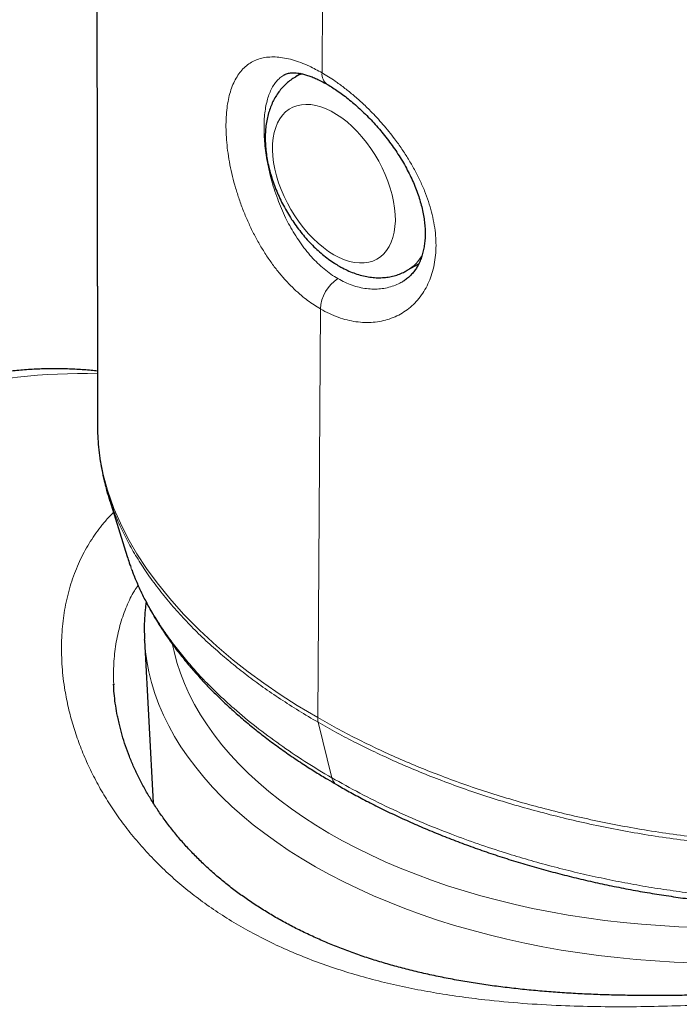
# Model space of a CAD drawing. Header units: millimetres. Extents: x 8 to 1465, y 12 to 1156.
# Tile 89 of 168: x 1209 to 1223, y 546 to 566. Entities that reach past the tile are written whole.
import ezdxf

# ---------------------------------------------------------------- set-up
doc = ezdxf.new("R2010")
doc.units = ezdxf.units.MM

msp = doc.modelspace()

# ---------------------------------------------------------------- linework, layer by layer
at = {"color": 252, "linetype": 'Continuous', "lineweight": 0}
for p, q in [((1215.861, 640.82), (1215.345, 564.511)), ((1215.313, 559.757), (1215.257, 551.526)), ((1211.143, 552.259), (1211.148, 552.197)), ((1215.267, 551.431), (1215.541, 550.315))]:
    msp.add_line(p, q, dxfattribs=at)
at = {"color": 7, "linetype": 'Continuous', "lineweight": 30}
for p, q in [((1214.599, 564.48), (1214.588, 564.474)), ((1214.924, 564.495), (1214.813, 564.431)), ((1217.063, 560.534), (1217.294, 560.667)), ((1210.821, 557.389), (1210.822, 557.385)), ((1211.036, 556.009), (1211.419, 554.771)), ((1211.769, 553.088), (1211.768, 553.102)), ((1211.769, 553.088), (1211.943, 549.807)), ((1211.148, 552.197), (1211.148, 552.187))]:
    msp.add_line(p, q, dxfattribs=at)
at = {"color": 252, "linetype": 'Continuous', "lineweight": 0, "flags": 128}
for points in [[(1214.815, 564.432), (1214.89, 564.47), (1214.951, 564.493)], [(1215.584, 560.849), (1215.691, 560.793), (1215.796, 560.748), (1215.9, 560.714), (1216.002, 560.692), (1216.101, 560.682), (1216.196, 560.683), (1216.286, 560.696), (1216.371, 560.721), (1216.45, 560.757), (1216.523, 560.805), (1216.589, 560.864), (1216.647, 560.933), (1216.698, 561.012), (1216.74, 561.1), (1216.774, 561.197), (1216.799, 561.302), (1216.815, 561.415), (1216.822, 561.533), (1216.819, 561.657), (1216.808, 561.786), (1216.787, 561.919), (1216.758, 562.054), (1216.72, 562.191), (1216.673, 562.328), (1216.619, 562.465), (1216.557, 562.601), (1216.487, 562.734), (1216.411, 562.864), (1216.329, 562.99), (1216.241, 563.11), (1216.149, 563.224), (1216.052, 563.331), (1215.952, 563.431), (1215.849, 563.522), (1215.744, 563.603), (1215.638, 563.675), (1215.531, 563.737), (1215.425, 563.787), (1215.32, 563.827), (1215.217, 563.855), (1215.117, 563.871), (1215.02, 563.876), (1214.928, 563.868), (1214.84, 563.849), (1214.758, 563.819), (1214.682, 563.777), (1214.612, 563.723), (1214.55, 563.66), (1214.496, 563.586), (1214.449, 563.502), (1214.411, 563.409), (1214.382, 563.308), (1214.361, 563.199), (1214.35, 563.083), (1214.347, 562.962), (1214.354, 562.835), (1214.37, 562.704), (1214.395, 562.57), (1214.429, 562.434), (1214.471, 562.297), (1214.522, 562.16), (1214.58, 562.023), (1214.646, 561.888), (1214.719, 561.757), (1214.798, 561.629), (1214.883, 561.506), (1214.973, 561.388), (1215.068, 561.278), (1215.167, 561.174), (1215.269, 561.079), (1215.373, 560.993), (1215.478, 560.916), (1215.584, 560.849)], [(1210.822, 557.385), (1210.834, 557.071), (1210.874, 556.735), (1210.937, 556.419), (1211.022, 556.105), (1211.153, 555.736), (1211.315, 555.37), (1211.457, 555.095), (1211.616, 554.824), (1211.81, 554.529), (1212.023, 554.237), (1212.277, 553.922), (1212.553, 553.612), (1212.876, 553.284), (1213.223, 552.964), (1213.554, 552.686), (1213.857, 552.449), (1214.174, 552.217), (1214.504, 551.991), (1214.847, 551.771), (1215.257, 551.526), (1215.257, 551.526), (1215.257, 551.526)], [(1222.827, 546.59), (1222.441, 546.604), (1222.056, 546.626), (1221.673, 546.655), (1221.292, 546.692), (1220.913, 546.736), (1220.537, 546.787), (1220.164, 546.845), (1219.794, 546.911), (1219.429, 546.983), (1219.067, 547.063), (1218.711, 547.149), (1218.36, 547.243), (1218.014, 547.342), (1217.674, 547.449), (1217.341, 547.562), (1217.014, 547.681), (1216.695, 547.807), (1216.382, 547.938), (1216.078, 548.076), (1215.782, 548.219), (1215.493, 548.368), (1215.214, 548.522), (1214.944, 548.681), (1214.683, 548.846), (1214.432, 549.015), (1214.19, 549.19), (1213.959, 549.369), (1213.738, 549.552), (1213.528, 549.739), (1213.329, 549.93), (1213.141, 550.125), (1212.964, 550.324), (1212.799, 550.525), (1212.645, 550.73), (1212.503, 550.938), (1212.374, 551.148), (1212.256, 551.36), (1212.151, 551.575), (1212.058, 551.792), (1211.978, 552.01), (1211.911, 552.23), (1211.856, 552.451), (1211.813, 552.672), (1211.784, 552.895), (1211.769, 553.088)], [(1212.334, 552.993), (1212.365, 552.854), (1212.422, 552.638), (1212.492, 552.424), (1212.574, 552.211), (1212.669, 552), (1212.777, 551.791), (1212.896, 551.584), (1213.028, 551.379), (1213.172, 551.177), (1213.327, 550.978), (1213.494, 550.783), (1213.673, 550.59), (1213.862, 550.402), (1214.063, 550.217), (1214.275, 550.036), (1214.497, 549.86), (1214.729, 549.687), (1214.971, 549.52), (1215.223, 549.357), (1215.484, 549.2), (1215.755, 549.047), (1216.034, 548.9), (1216.322, 548.759), (1216.618, 548.623), (1216.921, 548.493), (1217.232, 548.37), (1217.551, 548.252), (1217.876, 548.141), (1218.207, 548.036), (1218.544, 547.937), (1218.887, 547.846), (1219.235, 547.761), (1219.588, 547.683), (1219.946, 547.612), (1220.307, 547.548), (1220.672, 547.491), (1221.04, 547.441), (1221.411, 547.399), (1221.783, 547.363), (1222.158, 547.336), (1222.535, 547.315), (1222.912, 547.302)]]:
    msp.add_lwpolyline(points, dxfattribs=at)
at = {"color": 252, "linetype": 'Continuous', "lineweight": 0}
for centre, radius, start, end in [((1215.596, 564.484), 0.253, 173.8835, 234.233), ((1216.645, 561.24), 0.821, 300.5459, 332.0048), ((1216.078, 559.72), 0.766, 122.4973, 177.2439), ((1210.495, 547.638), 10.818, 88.2764, 122.3713)]:
    msp.add_arc(centre, radius, start, end, dxfattribs=at)
at = {"color": 7, "linetype": 'Continuous', "lineweight": 30}
for points, knots in [([(1209.691, 644.074), (1209.692, 644.042), (1209.696, 643.915), (1209.703, 643.686), (1209.71, 643.429), (1209.716, 643.215), (1209.721, 643.065), (1209.724, 642.944), (1209.727, 642.852), (1209.729, 642.773), (1209.732, 642.689), (1209.735, 642.577), (1209.739, 642.435), (1209.744, 642.272), (1209.748, 642.103), (1209.753, 641.937), (1209.759, 641.721), (1209.767, 641.457), (1209.776, 641.14), (1209.783, 640.88), (1209.789, 640.681), (1209.792, 640.553), (1209.795, 640.449), (1209.798, 640.366), (1209.8, 640.278), (1209.803, 640.169), (1209.807, 640.029), (1209.812, 639.868), (1209.817, 639.685), (1209.822, 639.477), (1209.829, 639.239), (1209.836, 638.968), (1209.845, 638.664), (1209.852, 638.405), (1209.857, 638.205), (1209.861, 638.085), (1209.863, 637.986), (1209.865, 637.911), (1209.867, 637.851), (1209.869, 637.778), (1209.872, 637.674), (1209.876, 637.532), (1209.88, 637.367), (1209.885, 637.188), (1209.89, 637.005), (1209.895, 636.792), (1209.902, 636.548), (1209.909, 636.28), (1209.915, 636.032), (1209.92, 635.846), (1209.924, 635.721), (1209.926, 635.637), (1209.928, 635.541), (1209.932, 635.42), (1209.935, 635.277), (1209.939, 635.124), (1209.945, 634.916), (1209.951, 634.667), (1209.958, 634.387), (1209.965, 634.142), (1209.97, 633.933), (1209.974, 633.76), (1209.978, 633.624), (1209.98, 633.53), (1209.982, 633.458), (1209.984, 633.388), (1209.986, 633.295), (1209.989, 633.177), (1209.992, 633.042), (1209.998, 632.837), (1210.004, 632.574), (1210.012, 632.254), (1210.02, 631.944), (1210.027, 631.644), (1210.033, 631.385), (1210.039, 631.165), (1210.044, 630.966), (1210.049, 630.757), (1210.054, 630.527), (1210.06, 630.287), (1210.066, 630.039), (1210.072, 629.793), (1210.078, 629.548), (1210.083, 629.31), (1210.088, 629.088), (1210.093, 628.891), (1210.097, 628.713), (1210.101, 628.538), (1210.105, 628.353), (1210.11, 628.171), (1210.114, 627.998), (1210.117, 627.834), (1210.121, 627.66), (1210.125, 627.481), (1210.129, 627.314), (1210.132, 627.173), (1210.135, 627.072), (1210.136, 626.998), (1210.138, 626.934), (1210.14, 626.858), (1210.142, 626.764), (1210.144, 626.652), (1210.148, 626.465), (1210.154, 626.209), (1210.16, 625.936), (1210.165, 625.71), (1210.169, 625.532), (1210.173, 625.366), (1210.176, 625.223), (1210.178, 625.108), (1210.18, 625.013), (1210.182, 624.918), (1210.185, 624.8), (1210.188, 624.648), (1210.192, 624.475), (1210.196, 624.293), (1210.201, 624.038), (1210.208, 623.721), (1210.215, 623.386), (1210.221, 623.112), (1210.225, 622.891), (1210.23, 622.678), (1210.234, 622.468), (1210.239, 622.255), (1210.243, 622.031), (1210.247, 621.832), (1210.251, 621.658), (1210.254, 621.515), (1210.257, 621.365), (1210.26, 621.216), (1210.262, 621.079), (1210.265, 620.966), (1210.266, 620.877), (1210.268, 620.808), (1210.269, 620.744), (1210.27, 620.672), (1210.272, 620.571), (1210.275, 620.438), (1210.278, 620.275), (1210.282, 620.099), (1210.285, 619.917), (1210.289, 619.73), (1210.292, 619.542), (1210.296, 619.357), (1210.299, 619.187), (1210.302, 619.039), (1210.304, 618.92), (1210.306, 618.825), (1210.308, 618.736), (1210.31, 618.632), (1210.312, 618.501), (1210.315, 618.356), (1210.318, 618.209), (1210.32, 618.071), (1210.323, 617.912), (1210.327, 617.739), (1210.33, 617.557), (1210.333, 617.41), (1210.335, 617.293), (1210.336, 617.2), (1210.338, 617.114), (1210.34, 617.024), (1210.342, 616.902), (1210.345, 616.737), (1210.349, 616.529), (1210.352, 616.32), (1210.356, 616.123), (1210.359, 615.947), (1210.362, 615.774), (1210.365, 615.602), (1210.368, 615.435), (1210.371, 615.279), (1210.373, 615.145), (1210.375, 615.039), (1210.376, 614.957), (1210.378, 614.88), (1210.379, 614.79), (1210.381, 614.674), (1210.384, 614.53), (1210.387, 614.326), (1210.391, 614.081), (1210.396, 613.815), (1210.4, 613.55), (1210.405, 613.278), (1210.41, 612.985), (1210.415, 612.683), (1210.419, 612.411), (1210.423, 612.168), (1210.426, 611.964), (1210.429, 611.759), (1210.433, 611.557), (1210.436, 611.36), (1210.439, 611.177), (1210.441, 611.014), (1210.443, 610.87), (1210.446, 610.727), (1210.448, 610.571), (1210.451, 610.393), (1210.453, 610.228), (1210.456, 610.083), (1210.457, 609.961), (1210.459, 609.832), (1210.461, 609.696), (1210.464, 609.554), (1210.466, 609.417), (1210.467, 609.299), (1210.469, 609.208), (1210.47, 609.138), (1210.471, 609.074), (1210.472, 609.003), (1210.473, 608.918), (1210.475, 608.785), (1210.478, 608.605), (1210.481, 608.385), (1210.484, 608.168), (1210.487, 607.962), (1210.49, 607.768), (1210.492, 607.596), (1210.494, 607.449), (1210.496, 607.332), (1210.497, 607.236), (1210.498, 607.152), (1210.5, 607.061), (1210.501, 606.945), (1210.504, 606.777), (1210.506, 606.569), (1210.51, 606.334), (1210.513, 606.106), (1210.517, 605.802), (1210.522, 605.432), (1210.528, 605.001), (1210.532, 604.661), (1210.535, 604.398), (1210.538, 604.197), (1210.541, 603.978), (1210.544, 603.736), (1210.547, 603.514), (1210.549, 603.328), (1210.551, 603.196), (1210.552, 603.09), (1210.553, 603.009), (1210.554, 602.945), (1210.555, 602.88), (1210.556, 602.802), (1210.557, 602.69), (1210.559, 602.539), (1210.561, 602.346), (1210.564, 602.125), (1210.567, 601.843), (1210.571, 601.495), (1210.575, 601.182), (1210.578, 600.958), (1210.579, 600.844), (1210.58, 600.754), (1210.581, 600.683), (1210.582, 600.601), (1210.583, 600.486), (1210.585, 600.323), (1210.587, 600.133), (1210.59, 599.928), (1210.592, 599.721), (1210.594, 599.518), (1210.596, 599.319), (1210.599, 599.127), (1210.6, 598.952), (1210.602, 598.819), (1210.603, 598.726), (1210.604, 598.664), (1210.604, 598.599), (1210.605, 598.517), (1210.606, 598.408), (1210.608, 598.274), (1210.61, 598.069), (1210.613, 597.811), (1210.616, 597.518), (1210.619, 597.256), (1210.621, 597.026), (1210.623, 596.827), (1210.625, 596.659), (1210.626, 596.521), (1210.627, 596.41), (1210.628, 596.325), (1210.629, 596.245), (1210.63, 596.149), (1210.631, 596.021), (1210.633, 595.868), (1210.634, 595.704), (1210.637, 595.473), (1210.639, 595.184), (1210.642, 594.892), (1210.644, 594.663), (1210.646, 594.489), (1210.648, 594.316), (1210.649, 594.154), (1210.651, 594.012), (1210.652, 593.892), (1210.653, 593.775), (1210.654, 593.645), (1210.655, 593.48), (1210.657, 593.282), (1210.659, 593.057), (1210.661, 592.826), (1210.663, 592.594), (1210.666, 592.359), (1210.667, 592.145), (1210.669, 591.959), (1210.67, 591.81), (1210.671, 591.686), (1210.672, 591.583), (1210.673, 591.488), (1210.674, 591.384), (1210.675, 591.253), (1210.676, 591.092), (1210.678, 590.908), (1210.68, 590.712), (1210.681, 590.514), (1210.683, 590.315), (1210.685, 590.116), (1210.686, 589.918), (1210.688, 589.731), (1210.689, 589.565), (1210.69, 589.434), (1210.691, 589.336), (1210.691, 589.255), (1210.692, 589.17), (1210.693, 589.07), (1210.694, 588.919), (1210.696, 588.717), (1210.698, 588.47), (1210.699, 588.217), (1210.701, 587.968), (1210.703, 587.722), (1210.705, 587.486), (1210.706, 587.271), (1210.708, 587.085), (1210.709, 586.924), (1210.71, 586.773), (1210.711, 586.623), (1210.712, 586.465), (1210.714, 586.286), (1210.715, 586.082), (1210.717, 585.85), (1210.718, 585.603), (1210.72, 585.35), (1210.722, 585.102), (1210.723, 584.86), (1210.725, 584.632), (1210.726, 584.422), (1210.727, 584.236), (1210.728, 584.074), (1210.729, 583.929), (1210.73, 583.789), (1210.731, 583.624), (1210.733, 583.423), (1210.734, 583.187), (1210.736, 582.93), (1210.737, 582.655), (1210.739, 582.407), (1210.74, 582.198), (1210.741, 582.04), (1210.742, 581.9), (1210.743, 581.782), (1210.743, 581.686), (1210.744, 581.603), (1210.744, 581.511), (1210.745, 581.394), (1210.746, 581.243), (1210.747, 581.069), (1210.748, 580.881), (1210.749, 580.685), (1210.75, 580.489), (1210.751, 580.291), (1210.752, 580.075), (1210.753, 579.842), (1210.755, 579.601), (1210.756, 579.376), (1210.757, 579.171), (1210.758, 578.98), (1210.759, 578.798), (1210.76, 578.616), (1210.761, 578.426), (1210.762, 578.218), (1210.763, 577.985), (1210.764, 577.731), (1210.766, 577.46), (1210.767, 577.2), (1210.768, 576.954), (1210.769, 576.727), (1210.77, 576.509), (1210.771, 576.318), (1210.772, 576.166), (1210.772, 576.062), (1210.772, 575.993), (1210.773, 575.936), (1210.773, 575.862), (1210.773, 575.765), (1210.774, 575.644), (1210.775, 575.505), (1210.775, 575.354), (1210.776, 575.138), (1210.777, 574.866), (1210.779, 574.547), (1210.78, 574.25), (1210.781, 573.979), (1210.782, 573.735), (1210.783, 573.539), (1210.783, 573.387), (1210.784, 573.275), (1210.784, 573.177), (1210.784, 573.081), (1210.785, 572.969), (1210.786, 572.8), (1210.786, 572.575), (1210.787, 572.298), (1210.789, 571.952), (1210.79, 571.534), (1210.791, 571.161), (1210.792, 570.891), (1210.793, 570.73), (1210.793, 570.569), (1210.794, 570.415), (1210.794, 570.28), (1210.795, 570.167), (1210.795, 570.076), (1210.795, 570.003), (1210.795, 569.942), (1210.796, 569.877), (1210.796, 569.795), (1210.796, 569.689), (1210.797, 569.562), (1210.797, 569.419), (1210.798, 569.268), (1210.798, 569.116), (1210.799, 568.967), (1210.799, 568.769), (1210.8, 568.527), (1210.801, 568.243), (1210.801, 567.975), (1210.802, 567.728), (1210.803, 567.529), (1210.803, 567.376), (1210.803, 567.264), (1210.804, 567.167), (1210.804, 567.083), (1210.804, 567.002), (1210.804, 566.914), (1210.805, 566.789), (1210.805, 566.627), (1210.805, 566.431), (1210.806, 566.225), (1210.807, 566.008), (1210.807, 565.78), (1210.808, 565.543), (1210.808, 565.299), (1210.809, 565.048), (1210.809, 564.79), (1210.81, 564.528), (1210.81, 564.304), (1210.811, 564.129), (1210.811, 564.011), (1210.811, 563.918), (1210.811, 563.85), (1210.811, 563.791), (1210.812, 563.721), (1210.812, 563.621), (1210.812, 563.485), (1210.812, 563.318), (1210.813, 563.064), (1210.813, 562.741), (1210.814, 562.369), (1210.815, 562.018), (1210.815, 561.696), (1210.816, 561.398), (1210.816, 561.12), (1210.817, 560.889), (1210.817, 560.699), (1210.817, 560.555), (1210.817, 560.426), (1210.817, 560.32), (1210.817, 560.228), (1210.818, 560.134), (1210.818, 560.023), (1210.818, 559.891), (1210.818, 559.738), (1210.818, 559.564), (1210.819, 559.207), (1210.819, 558.677), (1210.82, 558.123), (1210.82, 557.708), (1210.821, 557.511), (1210.821, 557.403), (1210.821, 557.389)], [0, 0, 0, 0, 0.001133, 0.004411, 0.008017, 0.010108, 0.011865, 0.01327, 0.014321, 0.015079, 0.016026, 0.017267, 0.018971, 0.020974, 0.022961, 0.024885, 0.026747, 0.030487, 0.034118, 0.037803, 0.039543, 0.041053, 0.04226, 0.043163, 0.043957, 0.045341, 0.046966, 0.048834, 0.050944, 0.053332, 0.056079, 0.059238, 0.06277, 0.066673, 0.068293, 0.069716, 0.070861, 0.071729, 0.072335, 0.072944, 0.074282, 0.075938, 0.077914, 0.080033, 0.082152, 0.084272, 0.087454, 0.090637, 0.093599, 0.096109, 0.097088, 0.097977, 0.099024, 0.100427, 0.102181, 0.104004, 0.105746, 0.109409, 0.112659, 0.115496, 0.117918, 0.11992, 0.121503, 0.122665, 0.123197, 0.123996, 0.125079, 0.126447, 0.128085, 0.129767, 0.133587, 0.137202, 0.140887, 0.14437, 0.147614, 0.149869, 0.152013, 0.154534, 0.15713, 0.159993, 0.162865, 0.165719, 0.168553, 0.171364, 0.173965, 0.176249, 0.178215, 0.180141, 0.182286, 0.184663, 0.186421, 0.188308, 0.190325, 0.192472, 0.194501, 0.196129, 0.197354, 0.198014, 0.19869, 0.19957, 0.200652, 0.201938, 0.203426, 0.207153, 0.210782, 0.212895, 0.214972, 0.216961, 0.218632, 0.219957, 0.220937, 0.221901, 0.223265, 0.225031, 0.227147, 0.229267, 0.231329, 0.235953, 0.240264, 0.242911, 0.245444, 0.247891, 0.250272, 0.252711, 0.255244, 0.25803, 0.259593, 0.261245, 0.262986, 0.264792, 0.266393, 0.267716, 0.268709, 0.269454, 0.270103, 0.270929, 0.271936, 0.273582, 0.275529, 0.277572, 0.27967, 0.281822, 0.28403, 0.286162, 0.288207, 0.289916, 0.291281, 0.292311, 0.293179, 0.294378, 0.29591, 0.297687, 0.299384, 0.300973, 0.302453, 0.304886, 0.306956, 0.30874, 0.309943, 0.311008, 0.311936, 0.312901, 0.314129, 0.316138, 0.318602, 0.321314, 0.323361, 0.325383, 0.327379, 0.32935, 0.331294, 0.333157, 0.334734, 0.335902, 0.336819, 0.337563, 0.33857, 0.339909, 0.34158, 0.343534, 0.346947, 0.35, 0.352708, 0.356102, 0.359387, 0.362802, 0.366503, 0.36878, 0.371161, 0.373527, 0.375852, 0.378136, 0.380321, 0.38216, 0.383751, 0.385287, 0.387076, 0.389116, 0.391437, 0.392746, 0.394141, 0.395622, 0.397188, 0.398841, 0.400512, 0.401907, 0.402914, 0.403663, 0.404314, 0.405127, 0.406104, 0.407245, 0.409691, 0.412322, 0.414818, 0.417181, 0.419411, 0.421507, 0.423117, 0.424469, 0.425562, 0.426402, 0.427376, 0.428711, 0.430406, 0.433167, 0.435882, 0.438498, 0.441013, 0.446357, 0.451263, 0.455873, 0.458071, 0.460333, 0.462819, 0.465604, 0.46869, 0.470484, 0.472011, 0.473237, 0.474161, 0.474783, 0.47547, 0.476373, 0.477495, 0.479338, 0.481573, 0.484144, 0.486943, 0.491322, 0.496157, 0.497726, 0.499049, 0.500089, 0.500844, 0.501476, 0.502928, 0.504802, 0.507091, 0.509504, 0.511877, 0.514211, 0.516506, 0.518761, 0.520834, 0.522547, 0.523351, 0.524041, 0.52468, 0.525604, 0.526861, 0.528451, 0.530212, 0.533949, 0.537323, 0.540334, 0.542981, 0.54527, 0.547187, 0.548781, 0.55005, 0.550996, 0.551718, 0.55282, 0.554303, 0.556156, 0.558086, 0.559959, 0.564144, 0.568055, 0.570044, 0.572048, 0.574066, 0.576005, 0.577643, 0.578952, 0.580176, 0.581667, 0.583429, 0.585882, 0.588519, 0.591176, 0.593853, 0.59655, 0.599266, 0.601257, 0.602969, 0.604404, 0.605561, 0.606518, 0.607689, 0.609134, 0.611038, 0.613245, 0.615517, 0.617796, 0.620083, 0.622377, 0.624678, 0.626918, 0.628841, 0.630423, 0.631425, 0.632248, 0.6332, 0.634359, 0.635726, 0.638387, 0.641342, 0.644258, 0.647132, 0.649965, 0.652747, 0.655296, 0.657368, 0.659188, 0.660855, 0.662576, 0.664366, 0.666343, 0.668753, 0.671426, 0.674352, 0.677293, 0.680154, 0.682936, 0.685639, 0.688035, 0.690195, 0.692069, 0.693658, 0.695174, 0.69693, 0.699358, 0.702111, 0.705081, 0.708257, 0.711637, 0.713624, 0.71549, 0.717104, 0.718466, 0.719576, 0.720439, 0.72133, 0.722753, 0.724489, 0.726538, 0.728774, 0.731025, 0.733291, 0.735571, 0.737865, 0.740769, 0.743607, 0.746206, 0.74856, 0.75067, 0.752815, 0.754869, 0.756972, 0.759373, 0.762079, 0.765035, 0.76816, 0.771451, 0.774017, 0.776676, 0.779325, 0.781548, 0.7833, 0.784582, 0.785118, 0.785702, 0.786554, 0.787675, 0.789065, 0.790724, 0.792517, 0.794262, 0.798224, 0.801913, 0.805329, 0.808473, 0.811314, 0.813764, 0.815267, 0.816568, 0.817666, 0.818642, 0.819909, 0.821525, 0.82451, 0.827701, 0.831095, 0.836502, 0.842169, 0.844003, 0.845862, 0.847747, 0.849585, 0.851189, 0.852436, 0.853482, 0.854326, 0.854968, 0.855607, 0.856558, 0.857826, 0.859266, 0.860971, 0.862765, 0.86452, 0.866235, 0.867911, 0.871369, 0.874647, 0.877745, 0.880647, 0.883203, 0.884654, 0.885942, 0.887068, 0.888032, 0.888856, 0.889844, 0.89109, 0.893193, 0.895471, 0.897856, 0.900348, 0.903, 0.905743, 0.908565, 0.911465, 0.914444, 0.917502, 0.920534, 0.922198, 0.923565, 0.924636, 0.925409, 0.925944, 0.926663, 0.927854, 0.929418, 0.931354, 0.933662, 0.938219, 0.942534, 0.946583, 0.950366, 0.953716, 0.956905, 0.959986, 0.961751, 0.963475, 0.964991, 0.966208, 0.967157, 0.968193, 0.969473, 0.970997, 0.972764, 0.974775, 0.977028, 0.985172, 0.993144, 0.996245, 0.999545, 1, 1, 1, 1]), ([(1214.816, 564.432), (1214.813, 564.43), (1214.777, 564.412), (1214.713, 564.367), (1214.626, 564.297), (1214.546, 564.217), (1214.475, 564.13), (1214.41, 564.034), (1214.354, 563.931), (1214.306, 563.821), (1214.267, 563.703), (1214.236, 563.578), (1214.214, 563.447), (1214.202, 563.31), (1214.199, 563.168), (1214.206, 563.023), (1214.222, 562.875), (1214.247, 562.726), (1214.28, 562.576), (1214.322, 562.425), (1214.373, 562.276), (1214.43, 562.128), (1214.495, 561.981), (1214.567, 561.838), (1214.646, 561.697), (1214.731, 561.56), (1214.822, 561.428), (1214.918, 561.301), (1215.02, 561.179), (1215.127, 561.064), (1215.238, 560.955), (1215.353, 560.854), (1215.472, 560.76), (1215.584, 560.683), (1215.657, 560.639), (1215.688, 560.62)], [0, 0, 0, 0, 0.002464, 0.03052, 0.0585, 0.086539, 0.114791, 0.143401, 0.172496, 0.202176, 0.232496, 0.263459, 0.295009, 0.327036, 0.359403, 0.391967, 0.424602, 0.457206, 0.489736, 0.522171, 0.554512, 0.58677, 0.61896, 0.651106, 0.683232, 0.715364, 0.74752, 0.779727, 0.812009, 0.844394, 0.876905, 0.90956, 0.942373, 0.97534, 1, 1, 1, 1]), ([(1214.589, 564.474), (1214.596, 564.477), (1214.614, 564.488), (1214.645, 564.499), (1214.686, 564.508), (1214.734, 564.513), (1214.79, 564.514), (1214.857, 564.507), (1214.93, 564.494), (1215.011, 564.474), (1215.097, 564.446), (1215.19, 564.41), (1215.287, 564.366), (1215.374, 564.322), (1215.429, 564.29), (1215.449, 564.278)], [0, 0, 0, 0, 0.05993, 0.161676, 0.244965, 0.32334, 0.406635, 0.486836, 0.565535, 0.643631, 0.721583, 0.799584, 0.877676, 0.95466, 1, 1, 1, 1]), ([(1215.449, 564.279), (1215.45, 564.278), (1215.486, 564.258), (1215.561, 564.211), (1215.673, 564.137), (1215.786, 564.055), (1215.901, 563.965), (1216.017, 563.867), (1216.133, 563.763), (1216.248, 563.651), (1216.362, 563.534), (1216.473, 563.41), (1216.58, 563.283), (1216.683, 563.151), (1216.782, 563.015), (1216.876, 562.876), (1216.964, 562.734), (1217.045, 562.591), (1217.119, 562.446), (1217.186, 562.303), (1217.244, 562.161), (1217.294, 562.02), (1217.337, 561.88), (1217.371, 561.741), (1217.397, 561.606), (1217.414, 561.475), (1217.423, 561.349), (1217.424, 561.23), (1217.417, 561.114), (1217.402, 561.003), (1217.38, 560.896), (1217.35, 560.795), (1217.313, 560.702), (1217.27, 560.616), (1217.221, 560.539), (1217.165, 560.468), (1217.102, 560.403), (1217.035, 560.347), (1216.987, 560.318), (1216.964, 560.305)], [0, 0, 0, 0, 0.0009941, 0.027692, 0.0546171, 0.0816773, 0.1089299, 0.1362711, 0.1638695, 0.1916562, 0.2195556, 0.2474843, 0.2753324, 0.3030856, 0.3308539, 0.3587313, 0.3866208, 0.414408, 0.4420079, 0.4693473, 0.4963406, 0.5231126, 0.5501982, 0.5772893, 0.6042776, 0.6310831, 0.6576411, 0.6839199, 0.7102309, 0.7375838, 0.7652824, 0.7932854, 0.8215578, 0.8500906, 0.8789296, 0.9084994, 0.9399552, 0.9722842, 1, 1, 1, 1]), ([(1215.688, 560.62), (1215.711, 560.607), (1215.776, 560.571), (1215.886, 560.518), (1216.015, 560.467), (1216.146, 560.428), (1216.276, 560.4), (1216.404, 560.386), (1216.529, 560.383), (1216.651, 560.393), (1216.767, 560.414), (1216.879, 560.447), (1216.977, 560.487), (1217.036, 560.52), (1217.062, 560.534)], [0, 0, 0, 0, 0.051421, 0.145423, 0.239369, 0.332576, 0.424539, 0.514807, 0.603085, 0.68928, 0.7735, 0.856003, 0.937145, 1, 1, 1, 1]), ([(1210.82, 558.504), (1210.778, 558.509), (1210.64, 558.525), (1210.403, 558.541), (1210.107, 558.552), (1209.807, 558.552), (1209.504, 558.54), (1209.197, 558.518), (1208.888, 558.485), (1208.575, 558.441), (1208.26, 558.387), (1207.943, 558.321), (1207.623, 558.245), (1207.301, 558.157), (1206.978, 558.059), (1206.654, 557.951), (1206.328, 557.832), (1206.002, 557.703), (1205.674, 557.563), (1205.347, 557.413), (1205.019, 557.253), (1204.691, 557.083), (1204.364, 556.904), (1204.037, 556.714), (1203.711, 556.516), (1203.385, 556.308), (1203.061, 556.091), (1202.738, 555.865), (1202.417, 555.63), (1202.097, 555.386), (1201.779, 555.134), (1201.464, 554.874), (1201.15, 554.606), (1200.839, 554.329), (1200.531, 554.045), (1200.226, 553.754), (1199.923, 553.455), (1199.624, 553.149), (1199.329, 552.836), (1199.036, 552.517), (1198.748, 552.191), (1198.463, 551.858), (1198.183, 551.52), (1197.907, 551.175), (1197.635, 550.825), (1197.368, 550.47), (1197.106, 550.109), (1196.848, 549.744), (1196.596, 549.374), (1196.349, 548.999), (1196.107, 548.62), (1195.871, 548.237), (1195.64, 547.851), (1195.416, 547.46), (1195.197, 547.067), (1194.984, 546.67), (1194.778, 546.271), (1194.578, 545.869), (1194.385, 545.466), (1194.198, 545.06), (1194.018, 544.652), (1193.845, 544.243), (1193.679, 543.832), (1193.52, 543.421), (1193.368, 543.009), (1193.224, 542.596), (1193.087, 542.183), (1192.957, 541.77), (1192.835, 541.358), (1192.721, 540.946), (1192.615, 540.535), (1192.516, 540.125), (1192.426, 539.716), (1192.343, 539.309), (1192.269, 538.904), (1192.202, 538.501), (1192.144, 538.1), (1192.095, 537.702), (1192.053, 537.306), (1192.02, 536.914), (1191.996, 536.525), (1191.979, 536.139), (1191.972, 535.758), (1191.973, 535.38), (1191.982, 535.007), (1192.001, 534.639), (1192.027, 534.275), (1192.063, 533.917), (1192.107, 533.564), (1192.16, 533.216), (1192.221, 532.874), (1192.291, 532.539), (1192.37, 532.21), (1192.457, 531.888), (1192.553, 531.572), (1192.657, 531.264), (1192.769, 530.963), (1192.89, 530.67), (1193.019, 530.385), (1193.156, 530.108), (1193.301, 529.84), (1193.453, 529.58), (1193.614, 529.329), (1193.781, 529.087), (1193.956, 528.854), (1194.138, 528.63), (1194.327, 528.416), (1194.523, 528.211), (1194.726, 528.016), (1194.935, 527.831), (1195.15, 527.655), (1195.371, 527.49), (1195.584, 527.343), (1195.725, 527.256), (1195.788, 527.218)], [0, 0, 0, 0, 0.003782, 0.012538, 0.021324, 0.03014, 0.038987, 0.047862, 0.056764, 0.065692, 0.074644, 0.083618, 0.092611, 0.101622, 0.110647, 0.119686, 0.128735, 0.137792, 0.146857, 0.155926, 0.165, 0.174076, 0.183153, 0.192231, 0.201307, 0.210383, 0.219456, 0.228527, 0.237596, 0.246661, 0.255724, 0.264783, 0.273839, 0.282891, 0.291941, 0.300987, 0.31003, 0.31907, 0.328107, 0.337141, 0.346173, 0.355202, 0.364229, 0.373253, 0.382276, 0.391298, 0.400317, 0.409336, 0.418353, 0.427369, 0.436385, 0.4454, 0.454414, 0.463429, 0.472444, 0.481458, 0.490474, 0.49949, 0.508507, 0.517524, 0.526544, 0.535564, 0.544586, 0.55361, 0.562637, 0.571665, 0.580696, 0.589729, 0.598766, 0.607805, 0.616847, 0.625893, 0.634942, 0.643995, 0.653051, 0.662111, 0.671174, 0.680242, 0.689312, 0.698387, 0.707464, 0.716545, 0.725628, 0.734714, 0.743802, 0.75289, 0.761979, 0.771066, 0.780151, 0.789233, 0.79831, 0.807379, 0.816441, 0.825491, 0.834528, 0.84355, 0.852555, 0.861539, 0.870502, 0.879439, 0.88835, 0.897233, 0.906086, 0.914909, 0.9237, 0.932461, 0.941191, 0.949892, 0.958566, 0.967216, 0.975844, 0.984453, 0.993049, 1, 1, 1, 1]), ([(1210.821, 557.385), (1210.821, 557.378), (1210.819, 557.297), (1210.827, 557.141), (1210.845, 556.917), (1210.875, 556.691), (1210.917, 556.464), (1210.957, 556.285), (1210.987, 556.183), (1210.994, 556.157)], [0, 0, 0, 0, 0.01758, 0.197135, 0.378401, 0.561664, 0.747195, 0.935239, 1, 1, 1, 1]), ([(1211.089, 555.855), (1211.078, 555.886), (1211.041, 555.983), (1211.016, 556.081), (1210.999, 556.148)], [0, 0, 0, 0, 0.316263, 1, 1, 1, 1]), ([(1211.42, 554.771), (1211.433, 554.729), (1211.454, 554.658), (1211.48, 554.587), (1211.491, 554.558)], [0, 0, 0, 0, 0.585148, 1, 1, 1, 1]), ([(1211.51, 554.507), (1211.52, 554.478), (1211.558, 554.373), (1211.635, 554.193), (1211.74, 553.966), (1211.858, 553.741), (1211.988, 553.515), (1212.13, 553.291), (1212.283, 553.067), (1212.449, 552.844), (1212.626, 552.623), (1212.814, 552.404), (1213.013, 552.188), (1213.223, 551.974), (1213.444, 551.764), (1213.674, 551.558), (1213.915, 551.355), (1214.165, 551.156), (1214.426, 550.96), (1214.697, 550.768), (1214.962, 550.59), (1215.214, 550.429), (1215.435, 550.295), (1215.577, 550.214), (1215.637, 550.179)], [0, 0, 0, 0, 0.017168, 0.062382, 0.108065, 0.154193, 0.200781, 0.247981, 0.295634, 0.3437, 0.392132, 0.440878, 0.489884, 0.539092, 0.588443, 0.637875, 0.687318, 0.736978, 0.787106, 0.837328, 0.887693, 0.929578, 0.969882, 1, 1, 1, 1]), ([(1211.8, 553.856), (1211.795, 553.82), (1211.78, 553.71), (1211.767, 553.526), (1211.76, 553.312), (1211.766, 553.171), (1211.769, 553.103)], [0, 0, 0, 0, 0.1466749, 0.4393726, 0.7317028, 1, 1, 1, 1]), ([(1211.234, 551.506), (1211.227, 551.541), (1211.205, 551.644), (1211.178, 551.814), (1211.155, 552.01), (1211.148, 552.136), (1211.145, 552.197)], [0, 0, 0, 0, 0.145476, 0.43755, 0.727781, 1, 1, 1, 1]), ([(1235.166, 545.753), (1235.116, 545.78), (1235.005, 545.839), (1234.831, 545.918), (1234.64, 545.996), (1234.441, 546.066), (1234.226, 546.131), (1233.999, 546.191), (1233.763, 546.243), (1233.52, 546.287), (1233.271, 546.325), (1233.017, 546.356), (1232.758, 546.381), (1232.495, 546.4), (1232.228, 546.414), (1231.956, 546.423), (1231.681, 546.428), (1231.402, 546.429), (1231.119, 546.426), (1230.833, 546.419), (1230.541, 546.41), (1230.245, 546.398), (1229.946, 546.384), (1229.641, 546.367), (1229.333, 546.348), (1229.018, 546.327), (1228.699, 546.305), (1228.377, 546.281), (1228.053, 546.257), (1227.726, 546.232), (1227.397, 546.206), (1227.063, 546.18), (1226.725, 546.154), (1226.381, 546.128), (1226.032, 546.102), (1225.68, 546.077), (1225.323, 546.053), (1224.964, 546.029), (1224.603, 546.008), (1224.24, 545.988), (1223.877, 545.971), (1223.514, 545.956), (1223.15, 545.944), (1222.786, 545.935), (1222.419, 545.929), (1222.05, 545.927), (1221.681, 545.929), (1221.314, 545.935), (1220.949, 545.945), (1220.587, 545.961), (1220.227, 545.981), (1219.869, 546.007), (1219.515, 546.039), (1219.164, 546.076), (1218.818, 546.119), (1218.476, 546.168), (1218.139, 546.224), (1217.806, 546.286), (1217.479, 546.355), (1217.16, 546.429), (1216.849, 546.51), (1216.544, 546.597), (1216.246, 546.691), (1215.953, 546.792), (1215.667, 546.9), (1215.388, 547.015), (1215.115, 547.136), (1214.852, 547.263), (1214.596, 547.398), (1214.347, 547.538), (1214.105, 547.687), (1213.871, 547.84), (1213.649, 547.999), (1213.433, 548.163), (1213.225, 548.335), (1213.025, 548.513), (1212.834, 548.696), (1212.652, 548.884), (1212.479, 549.078), (1212.316, 549.277), (1212.162, 549.48), (1212.019, 549.686), (1211.886, 549.894), (1211.764, 550.105), (1211.652, 550.317), (1211.552, 550.531), (1211.462, 550.744), (1211.384, 550.958), (1211.316, 551.172), (1211.267, 551.355), (1211.243, 551.466), (1211.234, 551.506)], [0, 0, 0, 0, 0.009959, 0.022406, 0.033765, 0.045621, 0.058374, 0.071228, 0.084117, 0.096952, 0.109673, 0.12224, 0.134628, 0.146827, 0.15884, 0.170676, 0.182304, 0.193817, 0.205158, 0.216378, 0.227497, 0.238532, 0.249511, 0.260315, 0.271159, 0.282006, 0.292818, 0.303564, 0.314214, 0.324743, 0.335264, 0.345812, 0.356426, 0.367103, 0.37784, 0.38863, 0.399466, 0.410341, 0.421242, 0.432159, 0.443077, 0.45398, 0.464859, 0.475779, 0.486851, 0.497992, 0.509173, 0.520363, 0.531519, 0.542652, 0.553859, 0.565052, 0.576244, 0.587447, 0.59867, 0.609759, 0.620958, 0.632181, 0.643376, 0.654492, 0.665488, 0.676366, 0.687432, 0.698459, 0.709479, 0.720508, 0.731565, 0.742652, 0.753508, 0.764666, 0.775835, 0.786966, 0.798021, 0.809004, 0.820302, 0.831568, 0.842879, 0.854255, 0.865713, 0.877233, 0.888757, 0.900309, 0.911874, 0.923452, 0.935043, 0.946647, 0.958266, 0.969901, 0.981554, 0.99323, 1, 1, 1, 1]), ([(1215.636, 550.18), (1215.645, 550.174), (1215.739, 550.118), (1215.928, 550.013), (1216.209, 549.862), (1216.513, 549.707), (1216.836, 549.552), (1217.17, 549.4), (1217.511, 549.253), (1217.858, 549.113), (1218.209, 548.979), (1218.566, 548.851), (1218.928, 548.729), (1219.294, 548.614), (1219.665, 548.505), (1220.04, 548.403), (1220.418, 548.307), (1220.797, 548.218), (1221.179, 548.136), (1221.562, 548.061), (1221.945, 547.993), (1222.329, 547.933), (1222.713, 547.879), (1223.097, 547.832), (1223.48, 547.792), (1223.862, 547.76), (1224.243, 547.734), (1224.621, 547.716), (1224.997, 547.704), (1225.37, 547.7), (1225.74, 547.702), (1226.106, 547.711), (1226.467, 547.727), (1226.822, 547.75), (1227.173, 547.779), (1227.521, 547.814), (1227.864, 547.857), (1228.204, 547.905), (1228.538, 547.961), (1228.868, 548.022), (1229.192, 548.09), (1229.51, 548.164), (1229.822, 548.244), (1230.128, 548.329), (1230.428, 548.421), (1230.723, 548.519), (1231.01, 548.622), (1231.286, 548.73), (1231.551, 548.842), (1231.792, 548.952), (1232.008, 549.06), (1232.231, 549.176), (1232.465, 549.302), (1232.632, 549.397), (1232.71, 549.441)], [0, 0, 0, 0, 0.002195, 0.021026, 0.040989, 0.062211, 0.084495, 0.106735, 0.128953, 0.151179, 0.173172, 0.195152, 0.217109, 0.239022, 0.260869, 0.28263, 0.304286, 0.325819, 0.347215, 0.36846, 0.389556, 0.410488, 0.43128, 0.451921, 0.472403, 0.49272, 0.512871, 0.532853, 0.552668, 0.572318, 0.59181, 0.611149, 0.630128, 0.648898, 0.667574, 0.686152, 0.704632, 0.723012, 0.741293, 0.759478, 0.77757, 0.795574, 0.813495, 0.83134, 0.849045, 0.866844, 0.884596, 0.901983, 0.91906, 0.93588, 0.949876, 0.963297, 0.982954, 1, 1, 1, 1])]:
    msp.add_open_spline(points, degree=3, knots=knots, dxfattribs=at)
at = {"color": 252, "linetype": 'Continuous', "lineweight": 0}
for points, knots in [([(1215.313, 559.757), (1215.313, 559.757), (1215.269, 559.782), (1215.139, 559.862), (1214.961, 559.995), (1214.782, 560.156), (1214.636, 560.303), (1214.49, 560.469), (1214.347, 560.653), (1214.21, 560.852), (1214.083, 561.06), (1213.965, 561.276), (1213.859, 561.498), (1213.761, 561.728), (1213.676, 561.961), (1213.601, 562.194), (1213.539, 562.427), (1213.488, 562.661), (1213.449, 562.888), (1213.423, 563.109), (1213.41, 563.319), (1213.408, 563.523), (1213.419, 563.714), (1213.441, 563.893), (1213.475, 564.057), (1213.521, 564.208), (1213.579, 564.344), (1213.648, 564.465), (1213.728, 564.569), (1213.819, 564.657), (1213.922, 564.728), (1214.036, 564.781), (1214.16, 564.816), (1214.294, 564.833), (1214.437, 564.831), (1214.589, 564.812), (1214.747, 564.775), (1214.914, 564.72), (1215.113, 564.638), (1215.259, 564.558), (1215.345, 564.511)], [0, 0, 0, 0, 0.000007, 0.019878, 0.059977, 0.083783, 0.107588, 0.133951, 0.160488, 0.187295, 0.21447, 0.240948, 0.267426, 0.294274, 0.32151, 0.347855, 0.374393, 0.401234, 0.428496, 0.454415, 0.480684, 0.506952, 0.533798, 0.559461, 0.585422, 0.611384, 0.6379, 0.663886, 0.690057, 0.716507, 0.743337, 0.77007, 0.796802, 0.82391, 0.851402, 0.878205, 0.905191, 0.93275, 0.960506, 1, 1, 1, 1]), ([(1214.593, 564.476), (1214.587, 564.473), (1214.552, 564.455), (1214.495, 564.41), (1214.424, 564.339), (1214.361, 564.252), (1214.308, 564.152), (1214.263, 564.04), (1214.228, 563.916), (1214.201, 563.779), (1214.183, 563.631), (1214.175, 563.473), (1214.176, 563.307), (1214.185, 563.131), (1214.205, 562.949), (1214.234, 562.761), (1214.272, 562.571), (1214.319, 562.375), (1214.379, 562.173), (1214.448, 561.972), (1214.526, 561.777), (1214.607, 561.599), (1214.695, 561.428), (1214.789, 561.265), (1214.895, 561.103), (1215.009, 560.949), (1215.129, 560.806), (1215.255, 560.676), (1215.386, 560.559), (1215.523, 560.453), (1215.618, 560.395), (1215.666, 560.366)], [0, 0, 0, 0, 0.007522, 0.042312, 0.077337, 0.112725, 0.148615, 0.18319, 0.218004, 0.253192, 0.288894, 0.323917, 0.359195, 0.394871, 0.431089, 0.466416, 0.501999, 0.538382, 0.575038, 0.614658, 0.650277, 0.686145, 0.717837, 0.752632, 0.787662, 0.82306, 0.858964, 0.893714, 0.92871, 0.96409, 1, 1, 1, 1]), ([(1215.345, 564.511), (1215.432, 564.458), (1215.578, 564.369), (1215.785, 564.218), (1215.965, 564.074), (1216.146, 563.915), (1216.351, 563.717), (1216.576, 563.475), (1216.786, 563.215), (1216.955, 562.979), (1217.088, 562.773), (1217.208, 562.565), (1217.317, 562.35), (1217.412, 562.135), (1217.491, 561.92), (1217.553, 561.708), (1217.601, 561.496), (1217.631, 561.287), (1217.644, 561.083), (1217.639, 560.885), (1217.616, 560.694), (1217.575, 560.511), (1217.518, 560.34), (1217.443, 560.181), (1217.352, 560.034), (1217.246, 559.903), (1217.127, 559.789), (1216.997, 559.692), (1216.854, 559.612), (1216.702, 559.551), (1216.543, 559.508), (1216.377, 559.485), (1216.205, 559.481), (1216.029, 559.496), (1215.851, 559.531), (1215.672, 559.586), (1215.492, 559.66), (1215.373, 559.722), (1215.313, 559.757), (1215.313, 559.757)], [0, 0, 0, 0, 0.039494, 0.066299, 0.093285, 0.120844, 0.148601, 0.188874, 0.229146, 0.256638, 0.282632, 0.308802, 0.335249, 0.362078, 0.387747, 0.413707, 0.439667, 0.466182, 0.492125, 0.518268, 0.54464, 0.571487, 0.597825, 0.624365, 0.651211, 0.678475, 0.704951, 0.731427, 0.75828, 0.785517, 0.81188, 0.838418, 0.865226, 0.892402, 0.919025, 0.945648, 0.972634, 0.999994, 1, 1, 1, 1]), ([(1215.666, 560.366), (1215.713, 560.34), (1215.807, 560.289), (1215.951, 560.232), (1216.097, 560.189), (1216.242, 560.163), (1216.385, 560.153), (1216.524, 560.159), (1216.66, 560.182), (1216.791, 560.221), (1216.902, 560.267), (1216.964, 560.305), (1216.989, 560.32)], [0, 0, 0, 0, 0.102194, 0.205125, 0.309192, 0.414809, 0.517129, 0.62016, 0.72428, 0.82988, 0.933424, 1, 1, 1, 1]), ([(1215.267, 551.431), (1215.136, 551.508), (1214.876, 551.661), (1214.506, 551.899), (1214.158, 552.137), (1213.83, 552.379), (1213.524, 552.621), (1213.223, 552.876), (1212.929, 553.144), (1212.643, 553.429), (1212.375, 553.721), (1212.125, 554.021), (1211.894, 554.325), (1211.683, 554.636), (1211.493, 554.951), (1211.324, 555.275), (1211.187, 555.576), (1211.118, 555.772), (1211.089, 555.855)], [0, 0, 0, 0, 0.063708, 0.125769, 0.187905, 0.247002, 0.306164, 0.364008, 0.428112, 0.492303, 0.556811, 0.62141, 0.68643, 0.751548, 0.817002, 0.882564, 0.950429, 1, 1, 1, 1]), ([(1210.095, 553.023), (1210.103, 553.174), (1210.118, 553.476), (1210.195, 553.911), (1210.313, 554.329), (1210.472, 554.719), (1210.67, 555.079), (1210.869, 555.356), (1211.031, 555.546), (1211.114, 555.628), (1211.145, 555.658)], [0, 0, 0, 0, 0.1457898, 0.2922592, 0.4392937, 0.5870624, 0.7302906, 0.8741003, 0.9531945, 1, 1, 1, 1]), ([(1211.421, 554.771), (1211.446, 554.691), (1211.501, 554.516), (1211.611, 554.248), (1211.743, 553.967), (1211.895, 553.688), (1212.064, 553.411), (1212.251, 553.137), (1212.455, 552.867), (1212.676, 552.599), (1212.932, 552.315), (1213.228, 552.017), (1213.592, 551.683), (1214.011, 551.337), (1214.488, 550.982), (1214.996, 550.639), (1215.359, 550.423), (1215.541, 550.315)], [0, 0, 0, 0, 0.047528, 0.104169, 0.160998, 0.217907, 0.275151, 0.332469, 0.39012, 0.447841, 0.505739, 0.577308, 0.649009, 0.736391, 0.824027, 0.911887, 1, 1, 1, 1]), ([(1211.638, 554.19), (1211.612, 554.153), (1211.524, 554.024), (1211.403, 553.769), (1211.279, 553.427), (1211.194, 553.054), (1211.144, 552.665), (1211.143, 552.394), (1211.143, 552.259)], [0, 0, 0, 0, 0.0709339, 0.2488519, 0.4364217, 0.62438, 0.8123772, 1, 1, 1, 1]), ([(1235.164, 545.75), (1235.124, 545.772), (1234.987, 545.852), (1234.755, 545.946), (1234.479, 546.041), (1234.23, 546.111), (1233.964, 546.172), (1233.68, 546.224), (1233.379, 546.266), (1233.059, 546.3), (1232.72, 546.325), (1232.366, 546.34), (1231.997, 546.348), (1231.614, 546.347), (1231.212, 546.34), (1230.792, 546.325), (1230.355, 546.303), (1229.9, 546.276), (1229.43, 546.242), (1228.901, 546.201), (1228.311, 546.151), (1227.73, 546.1), (1227.21, 546.053), (1226.68, 546.005), (1226.061, 545.95), (1225.361, 545.892), (1224.659, 545.837), (1224.036, 545.795), (1223.487, 545.763), (1222.935, 545.737), (1222.302, 545.714), (1221.587, 545.701), (1220.872, 545.704), (1220.136, 545.724), (1219.385, 545.767), (1218.701, 545.831), (1218.103, 545.906), (1217.591, 545.986), (1217.09, 546.081), (1216.6, 546.19), (1216.12, 546.316), (1215.65, 546.46), (1215.192, 546.62), (1214.746, 546.798), (1214.314, 546.994), (1213.905, 547.204), (1213.519, 547.427), (1213.155, 547.662), (1212.807, 547.912), (1212.477, 548.177), (1212.166, 548.456), (1211.873, 548.748), (1211.6, 549.053), (1211.351, 549.367), (1211.125, 549.686), (1210.921, 550.012), (1210.739, 550.344), (1210.579, 550.683), (1210.44, 551.027), (1210.324, 551.374), (1210.231, 551.723), (1210.153, 552.117), (1210.098, 552.553), (1210.096, 552.866), (1210.095, 553.023)], [0, 0, 0, 0, 0.009322, 0.032388, 0.047119, 0.06187, 0.076717, 0.091564, 0.106503, 0.121442, 0.136498, 0.151582, 0.166327, 0.1811, 0.196017, 0.210933, 0.225982, 0.24103, 0.256239, 0.271485, 0.290751, 0.310091, 0.323078, 0.336087, 0.355738, 0.375462, 0.39461, 0.413822, 0.426708, 0.439612, 0.459082, 0.478612, 0.498445, 0.518341, 0.540164, 0.562069, 0.57738, 0.592721, 0.607848, 0.623004, 0.6383, 0.653596, 0.669018, 0.684439, 0.700014, 0.715623, 0.730476, 0.745359, 0.760383, 0.775408, 0.790555, 0.805702, 0.820993, 0.836314, 0.851245, 0.866203, 0.881289, 0.896374, 0.91157, 0.926765, 0.942091, 0.957445, 0.978684, 1, 1, 1, 1]), ([(1232.649, 550.544), (1232.553, 550.492), (1232.36, 550.387), (1232.056, 550.232), (1231.741, 550.093), (1231.372, 549.948), (1230.946, 549.804), (1230.458, 549.651), (1229.955, 549.509), (1229.437, 549.381), (1228.902, 549.267), (1228.376, 549.177), (1227.862, 549.105), (1227.364, 549.049), (1226.861, 549.006), (1226.351, 548.977), (1225.837, 548.961), (1225.319, 548.96), (1224.799, 548.972), (1224.252, 548.995), (1223.681, 549.034), (1223.086, 549.091), (1222.495, 549.163), (1221.921, 549.248), (1221.366, 549.346), (1220.829, 549.454), (1220.297, 549.573), (1219.772, 549.705), (1219.254, 549.848), (1218.743, 550.002), (1218.241, 550.169), (1217.765, 550.343), (1217.311, 550.522), (1216.879, 550.705), (1216.454, 550.898), (1216.04, 551.101), (1215.64, 551.31), (1215.382, 551.454), (1215.257, 551.526), (1215.257, 551.526)], [0, 0, 0, 0, 0.020455, 0.040914, 0.061509, 0.082104, 0.111044, 0.139879, 0.168716, 0.197913, 0.22711, 0.256874, 0.283069, 0.309264, 0.335718, 0.362171, 0.388941, 0.415712, 0.44273, 0.469749, 0.500937, 0.532127, 0.56346, 0.594795, 0.624203, 0.653611, 0.683239, 0.712866, 0.742764, 0.772661, 0.802773, 0.832884, 0.860172, 0.888183, 0.916195, 0.944323, 0.972451, 0.999997, 1, 1, 1, 1]), ([(1215.257, 551.526), (1215.257, 551.51), (1215.258, 551.476), (1215.264, 551.446), (1215.267, 551.431)], [0, 0, 0, 0, 0.496051, 1, 1, 1, 1]), ([(1215.267, 551.431), (1215.393, 551.36), (1215.643, 551.217), (1216.041, 551.01), (1216.457, 550.807), (1216.886, 550.611), (1217.32, 550.427), (1217.768, 550.251), (1218.237, 550.08), (1218.728, 549.916), (1219.231, 549.763), (1219.746, 549.62), (1220.273, 549.488), (1220.81, 549.366), (1221.358, 549.256), (1221.919, 549.158), (1222.496, 549.072), (1223.085, 549), (1223.68, 548.944), (1224.247, 548.905), (1224.784, 548.882), (1225.29, 548.871), (1225.799, 548.871), (1226.309, 548.886), (1226.821, 548.914), (1227.333, 548.957), (1227.844, 549.015), (1228.362, 549.086), (1228.887, 549.176), (1229.411, 549.287), (1229.924, 549.414), (1230.428, 549.555), (1230.923, 549.708), (1231.395, 549.867), (1231.836, 550.048), (1232.249, 550.247), (1232.508, 550.384), (1232.638, 550.452)], [0, 0, 0, 0, 0.027313, 0.054627, 0.083358, 0.11209, 0.139631, 0.167172, 0.196547, 0.226051, 0.255556, 0.285319, 0.315082, 0.345113, 0.375143, 0.40532, 0.436476, 0.467739, 0.499002, 0.53038, 0.55654, 0.582845, 0.609149, 0.63575, 0.66235, 0.689262, 0.716173, 0.743259, 0.772238, 0.801218, 0.829855, 0.858492, 0.888178, 0.917864, 0.945234, 0.972631, 1, 1, 1, 1]), ([(1232.797, 549.578), (1232.656, 549.498), (1232.375, 549.338), (1231.95, 549.117), (1231.517, 548.921), (1231.096, 548.754), (1230.673, 548.605), (1230.256, 548.474), (1229.794, 548.345), (1229.285, 548.221), (1228.745, 548.111), (1228.214, 548.022), (1227.714, 547.954), (1227.225, 547.902), (1226.754, 547.864), (1226.253, 547.837), (1225.722, 547.822), (1225.149, 547.822), (1224.565, 547.838), (1223.981, 547.87), (1223.407, 547.918), (1222.868, 547.977), (1222.355, 548.046), (1221.868, 548.122), (1221.385, 548.21), (1220.906, 548.307), (1220.431, 548.415), (1219.962, 548.533), (1219.498, 548.661), (1219.006, 548.809), (1218.489, 548.98), (1217.911, 549.19), (1217.311, 549.431), (1216.696, 549.707), (1216.102, 550), (1215.728, 550.21), (1215.541, 550.315)], [0, 0, 0, 0, 0.030774, 0.061532, 0.088959, 0.116387, 0.141195, 0.166004, 0.190226, 0.221097, 0.251968, 0.279516, 0.307066, 0.331963, 0.356859, 0.38116, 0.410367, 0.439574, 0.470428, 0.501284, 0.530971, 0.560658, 0.586756, 0.612967, 0.639177, 0.665599, 0.692021, 0.71865, 0.74528, 0.772015, 0.805057, 0.8381, 0.878393, 0.918868, 0.959344, 1, 1, 1, 1]), ([(1215.541, 550.315), (1215.547, 550.296), (1215.558, 550.259), (1215.588, 550.216), (1215.614, 550.189), (1215.632, 550.181), (1215.635, 550.179)], [0, 0, 0, 0, 0.310561, 0.621122, 0.931683, 1, 1, 1, 1])]:
    msp.add_open_spline(points, degree=3, knots=knots, dxfattribs=at)

doc.saveas('drawing.dxf')
